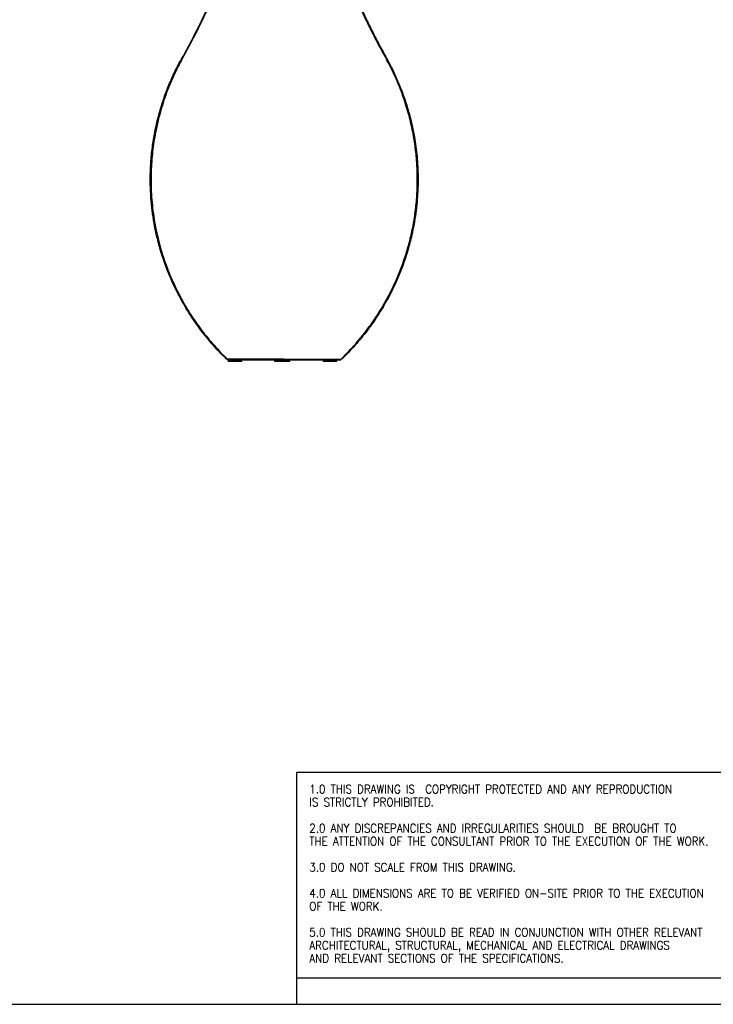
# Model space of a CAD drawing. Header units: millimetres. Extents: x 100 to 8276, y 196 to 5919.
# Tile 2 of 4: x 4188 to 6813, y 196 to 3922. Entities that reach past the tile are written whole.
import ezdxf

# ---------------------------------------------------------------- set-up
doc = ezdxf.new("R2010")
doc.units = ezdxf.units.MM
doc.header["$LTSCALE"] = 20
doc.linetypes.add('SLD-Solido', pattern=[0])
doc.layers.add('NOTE', color=3, linetype='SLD-Solido')
doc.layers.add('SCHIZZI', color=9, linetype='Continuous')
doc.styles.add('SLDTEXTSTYLE1', font='romans__.ttf', dxfattribs={"width": 0.893})

msp = doc.modelspace()

# ---------------------------------------------------------------- linework, layer by layer
for p, q in [((4799.83, 3768.48), (4799.82, 3768.45)), ((4799.83, 3768.48), (4799.85, 3768.52)), ((5577.68, 3768.52), (5577.7, 3768.49)), ((5577.72, 3768.45), (5577.7, 3768.49)), ((5580.7, 3768.48), (5580.68, 3768.52)), ((5580.68, 3768.52), (5580.7, 3768.49)), ((5580.72, 3768.45), (5580.7, 3768.49)), ((5580.7, 3768.48), (5580.72, 3768.45)), ((4682.01, 3326.83), (4685.01, 3326.83)), ((4682.02, 3327.83), (4685.02, 3327.83)), ((4682.03, 3328.83), (4685.03, 3328.83)), ((4685.01, 3326.83), (4687.02, 3327.83)), ((4687.02, 3327.83), (4685.03, 3328.83)), ((5690.52, 3327.83), (5692.51, 3328.83)), ((5692.51, 3328.83), (5690.52, 3327.83)), ((5692.53, 3326.83), (5690.52, 3327.83)), ((5690.52, 3327.83), (5692.53, 3326.83)), ((5695.51, 3328.84), (5692.51, 3328.84)), ((5695.52, 3327.84), (5692.52, 3327.84)), ((5695.53, 3326.84), (5692.53, 3326.84)), ((5406.63, 2637.89), (5417.89, 2649.26)), ((5416.48, 2647.51), (5416.48, 2647.51)), ((5418.06, 2649.09), (5418.06, 2649.09)), ((5418.06, 2649.09), (5418.06, 2649.09)), ((5418.06, 2649.09), (5418.06, 2649.09)), ((5418.06, 2649.09), (5418.06, 2649.09)), ((5418.06, 2649.09), (5418.06, 2649.09)), ((5418.06, 2649.09), (5418.06, 2649.09)), ((5418.06, 2649.09), (5418.06, 2649.09)), ((5418.06, 2649.09), (5418.06, 2649.09)), ((5419.09, 2650.11), (5419.09, 2650.11)), ((5419.31, 2650.33), (5419.11, 2650.13)), ((5419.11, 2650.13), (5419.11, 2650.13)), ((5419.11, 2650.13), (5419.11, 2650.13)), ((5419.55, 2650.57), (5419.55, 2650.57)), ((5420.68, 2651.71), (5420.68, 2651.71)), ((5420.79, 2651.81), (5420.79, 2651.81)), ((5421.46, 2652.49), (5421.46, 2652.49)), ((5421.71, 2652.74), (5421.71, 2652.74)), ((5422.18, 2653.22), (5422.18, 2653.22)), ((5422.91, 2653.95), (5422.62, 2653.66)), ((5422.85, 2653.89), (5422.85, 2653.89)), ((5423.2, 2654.25), (5423.2, 2654.25)), ((5423.2, 2654.25), (5423.2, 2654.25)), ((5423.24, 2654.29), (5423.24, 2654.29)), ((5423.55, 2654.6), (5423.55, 2654.6)), ((5424.22, 2655.28), (5424.22, 2655.28)), ((5424.26, 2655.32), (5424.26, 2655.32)), ((5424.26, 2655.32), (5424.26, 2655.32)), ((5424.26, 2655.32), (5424.26, 2655.32)), ((5424.26, 2655.32), (5424.26, 2655.32)), ((5424.26, 2655.32), (5424.26, 2655.32)), ((5424.26, 2655.32), (5424.26, 2655.32)), ((5424.3, 2655.37), (5424.3, 2655.37)), ((5425.93, 2657.02), (5425.93, 2657.02)), ((4972.38, 2639.42), (4970.91, 2637.89)), ((5188.77, 2637.89), (4973.91, 2637.89)), ((4974.5, 2635.52), (4974.5, 2637.89)), ((4974.5, 2635.52), (5403.5, 2635.52)), ((4978.37, 2629.52), (4978.37, 2635.52)), ((4978.66, 2629.52), (4978.37, 2629.52)), ((4984.7, 2629.52), (4978.66, 2629.52)), ((5022.7, 2629.52), (4984.7, 2629.52)), ((5028.66, 2629.52), (5022.7, 2629.52)), ((5028.66, 2629.52), (5028.66, 2635.52)), ((5153.81, 2629.52), (5153.81, 2635.52)), ((5154.09, 2629.52), (5153.81, 2629.52)), ((5160.14, 2629.52), (5154.09, 2629.52)), ((5160.29, 2629.52), (5160.14, 2629.52)), ((5160.29, 2629.52), (5160.29, 2635.52)), ((5160.58, 2629.52), (5160.29, 2629.52)), ((5166.62, 2629.52), (5160.58, 2629.52)), ((5204.62, 2629.52), (5166.62, 2629.52)), ((5188.77, 2637.89), (5403.63, 2637.89)), ((5210.58, 2629.52), (5204.62, 2629.52)), ((5210.58, 2629.52), (5210.58, 2635.52)), ((5337.18, 2629.52), (5337.18, 2635.52)), ((5337.46, 2629.52), (5337.18, 2629.52)), ((5343.51, 2629.52), (5337.46, 2629.52)), ((5381.51, 2629.52), (5343.51, 2629.52)), ((5387.46, 2629.52), (5381.51, 2629.52)), ((5387.46, 2629.52), (5387.46, 2635.52)), ((5403.5, 2635.52), (5403.5, 2637.89)), ((5406.63, 2637.89), (5405.15, 2639.42)), ((5406.63, 2637.89), (5406.63, 2637.89)), ((5406.63, 2637.89), (5406.63, 2637.89))]:
    msp.add_line(p, q)
at = {"flags": 128}
for points in [[(5419.76, 2650.78), (5419.75, 2650.78), (5419.75, 2650.77), (5419.75, 2650.77), (5419.75, 2650.77), (5419.74, 2650.77), (5419.74, 2650.77), (5419.74, 2650.76), (5419.74, 2650.76)], [(5419.84, 2650.87), (5419.85, 2650.87), (5419.85, 2650.87), (5419.85, 2650.87), (5419.85, 2650.88), (5419.85, 2650.88), (5419.86, 2650.88), (5419.86, 2650.88), (5419.86, 2650.88)], [(5421.17, 2652.2), (5421.17, 2652.19), (5421.16, 2652.19), (5421.16, 2652.19), (5421.16, 2652.19), (5421.16, 2652.19), (5421.16, 2652.18), (5421.15, 2652.18), (5421.15, 2652.18)], [(5422.54, 2653.58), (5422.54, 2653.58), (5422.54, 2653.58), (5422.54, 2653.58), (5422.53, 2653.57), (5422.53, 2653.57), (5422.53, 2653.57), (5422.53, 2653.57), (5422.53, 2653.56)], [(5422.62, 2653.66), (5422.62, 2653.66), (5422.63, 2653.67), (5422.63, 2653.67), (5422.63, 2653.67), (5422.63, 2653.67), (5422.64, 2653.67), (5422.64, 2653.68), (5422.64, 2653.68)]]:
    msp.add_lwpolyline(points, dxfattribs=at)
for centre, radius, start, end in [((5625.29, 3317.34), 943.33, 179.36263, 179.42337), ((5625.29, 3317.34), 943.33, 179.30189, 179.36263), ((5625.29, 3317.34), 940.33, 179.36059, 179.42153), ((5625.29, 3317.34), 940.33, 179.29966, 179.36059), ((4752.25, 3317.34), 943.33, 314.89516, 315.42923), ((4752.25, 3317.34), 943.33, 314.89516, 315.42923), ((4752.25, 3317.34), 943.33, 314.89516, 315.42918), ((4752.25, 3317.34), 943.33, 314.89516, 315.42918), ((4752.25, 3317.34), 943.33, 314.89516, 315.42923), ((4752.25, 3317.34), 943.33, 314.89516, 315.42918), ((4752.25, 3317.34), 943.33, 314.89516, 315.33781), ((4752.25, 3317.34), 943.33, 314.89516, 315.33781), ((4752.25, 3317.34), 943.33, 314.89516, 314.98505), ((4752.25, 3317.34), 943.33, 314.89516, 314.98505), ((4752.25, 3317.34), 943.33, 314.89516, 314.98353), ((4752.25, 3317.34), 943.33, 314.98353, 315.12028), ((4752.25, 3317.34), 943.33, 314.98505, 315.42918), ((4752.25, 3317.34), 943.33, 314.98505, 315.42918), ((4752.25, 3317.34), 943.33, 315.12028, 315.20866), ((4752.25, 3317.34), 943.33, 315.12921, 315.42549), ((4752.25, 3317.34), 943.33, 315.20866, 315.34079), ((4752.25, 3317.34), 943.33, 315.33781, 315.42918), ((4752.25, 3317.34), 943.33, 315.33781, 315.42918), ((4752.25, 3317.34), 943.33, 315.34079, 315.42923), ((4752.25, 3317.34), 943.33, 315.36755, 315.42549)]:
    msp.add_arc(centre, radius, start, end)
for major_axis, ratio, start_param, end_param in [((664.92, -664.91), 0.9999917, 0.7965607, 0.7976242), ((664.92, 664.92), 0.9999917, 5.5078809, 5.5089445), ((667.04, -667.04), 0.9999917, 0.7965252, 0.7975853), ((667.04, 667.04), 0.9999917, 5.508909, 5.5099691), ((667.04, -667.04), 0.9999917, 0.7954651, 0.7965252), ((667.04, 667.04), 0.9999917, 5.5078488, 5.508909), ((874.68, 353.29), 0.9999981, 5.109726, 5.1127903), ((874.68, 353.29), 0.9999981, 5.1097261, 5.1122378), ((874.68, 353.29), 0.9999982, 5.1120889, 5.1214756), ((-353.28, 874.68), 0.9999982, 3.5412965, 3.5450542), ((874.68, 353.29), 0.9999982, 5.1120889, 5.1143165), ((-353.28, 874.68), 0.9999983, 3.5412966, 3.5435242), ((-353.29, 874.68), 0.9999954, 3.5426517, 3.5426824), ((874.68, 353.29), 0.9999965, 5.1134759, 5.1147052), ((874.68, 353.29), 0.999996, 5.1135809, 5.1136135), ((-353.28, 874.68), 0.9999959, 3.5428201, 3.5439376), ((874.68, 353.29), 0.9999981, 5.1137271, 5.1143972), ((-353.29, 874.68), 0.999995, 3.5438822, 3.5439118), ((874.68, 353.29), 0.9999954, 5.1147014, 5.114731), ((874.68, 353.29), 0.9999964, 5.118819, 5.1195838), ((-353.28, 874.68), 0.9999956, 3.5480256, 3.5480582), ((874.68, 353.29), 0.9999971, 5.1190444, 5.1203443), ((-353.29, 874.68), 0.9999945, 3.5482511, 3.5482796), ((-353.28, 874.68), 0.9999982, 3.5485819, 3.5506546), ((-353.28, 874.68), 0.9999956, 3.5492952, 3.5493248), ((-353.29, 874.68), 0.9999948, 3.549551, 3.5495787), ((874.68, 353.29), 0.9999981, 5.1211117, 5.123931), ((-353.28, 874.68), 0.9999982, 3.5506547, 3.5506832), ((874.68, 353.29), 0.9999981, 5.1214677, 5.123931)]:
    msp.add_ellipse((4752.25, 3317.34), major_axis=major_axis, ratio=ratio, start_param=start_param, end_param=end_param)
for points, knots in [([(5152.77, 5158.49), (5153.44, 5094.95), (5151.92, 5031.94), (5144.72, 4906.93), (5139.03, 4844.94), (5123.6, 4721.94), (5113.86, 4660.94), (5096.25, 4570.15), (5089.89, 4540.02), (5079.59, 4494.99), (5076.03, 4480.01), (5070.51, 4457.59), (5068.64, 4450.12), (5064.84, 4435.2), (5062.9, 4427.75), (5045.26, 4360.92), (5027.85, 4302.91), (4989.82, 4189.46), (4969.2, 4134.03), (4924.95, 4025.58), (4901.33, 3972.57), (4851.21, 3868.84), (4824.72, 3818.13), (4796.86, 3768.52)], [0, 0, 0, 0, 0.125, 0.125, 0.25, 0.25, 0.375, 0.375, 0.4375, 0.4375, 0.46875, 0.46875, 0.484375, 0.484375, 0.5, 0.5, 0.625, 0.625, 0.75, 0.75, 0.875, 0.875, 1, 1, 1, 1]), ([(4799.85, 3768.52), (4808.73, 3784.54), (4826.49, 3816.57), (4852.13, 3865.7), (4877.05, 3915.69), (4901.14, 3966.61), (4924.39, 4018.44), (4946.84, 4071.38), (4968.44, 4125.43), (4989.15, 4180.59), (5008.84, 4236.64), (5027.47, 4293.57), (5045.01, 4351.34), (5061.33, 4409.65), (5076.41, 4468.44), (5090.23, 4527.66), (5102.84, 4587.61), (5114.19, 4648.22), (5124.25, 4709.47), (5133.05, 4771.68), (5140.52, 4834.81), (5146.59, 4898.82), (5151.22, 4963.27), (5154.31, 5028.12), (5156.01, 5093.29), (5155.85, 5136.76), (5155.77, 5158.49)], [0, 0, 0, 0, 0.040481, 0.0809672, 0.1214477, 0.1621356, 0.2028295, 0.2435169, 0.2849181, 0.3263264, 0.367727, 0.4094076, 0.4510962, 0.4927761, 0.5341225, 0.5754776, 0.6168234, 0.6585057, 0.7001976, 0.7418793, 0.7846878, 0.8275074, 0.8703156, 0.9135398, 0.9567759, 1, 1, 1, 1]), ([(5221.77, 5158.49), (5221.68, 5138.4), (5221.51, 5098.23), (5222.91, 5037.99), (5225.53, 4977.66), (5229.49, 4917.31), (5234.77, 4856.99), (5241.4, 4796.4), (5249.42, 4735.61), (5258.83, 4674.69), (5269.58, 4614.02), (5281.66, 4553.68), (5295.06, 4493.72), (5309.72, 4434.29), (5325.61, 4375.45), (5342.71, 4317.24), (5361.02, 4259.6), (5380.5, 4202.57), (5401.14, 4146.19), (5423, 4090.24), (5446.07, 4034.77), (5470.33, 3979.82), (5495.64, 3925.66), (5521.99, 3872.36), (5549.27, 3819.83), (5568.21, 3785.62), (5577.68, 3768.52)], [0, 0, 0, 0, 0.0399523, 0.079914, 0.1198664, 0.1601588, 0.2004608, 0.2407534, 0.282096, 0.3234485, 0.3647914, 0.40648, 0.4481782, 0.4898674, 0.5316567, 0.5734549, 0.6152448, 0.6573343, 0.699432, 0.7415221, 0.7844701, 0.8274258, 0.8703744, 0.9135804, 0.9567934, 1, 1, 1, 1]), ([(5224.77, 5158.49), (5224.68, 5138.4), (5224.51, 5098.23), (5225.91, 5037.99), (5228.53, 4977.66), (5232.49, 4917.31), (5237.77, 4856.99), (5244.4, 4796.4), (5252.42, 4735.61), (5261.83, 4674.69), (5272.58, 4614.02), (5284.67, 4553.68), (5298.06, 4493.72), (5312.72, 4434.29), (5328.61, 4375.45), (5345.71, 4317.24), (5364.02, 4259.6), (5383.5, 4202.57), (5404.14, 4146.19), (5426, 4090.24), (5449.07, 4034.77), (5473.33, 3979.82), (5498.64, 3925.66), (5524.99, 3872.36), (5552.27, 3819.83), (5571.21, 3785.62), (5580.68, 3768.52)], [0, 0, 0, 0, 0.0399523, 0.079914, 0.1198664, 0.1601588, 0.2004608, 0.2407534, 0.282096, 0.3234485, 0.3647914, 0.40648, 0.4481782, 0.4898674, 0.5316567, 0.5734549, 0.6152448, 0.6573343, 0.699432, 0.7415221, 0.7844701, 0.8274258, 0.8703744, 0.9135804, 0.9567934, 1, 1, 1, 1]), ([(5580.68, 3768.52), (5571.8, 3784.54), (5554.04, 3816.57), (5528.4, 3865.7), (5503.48, 3915.69), (5479.39, 3966.61), (5456.15, 4018.44), (5433.7, 4071.38), (5412.1, 4125.43), (5391.39, 4180.59), (5371.7, 4236.64), (5353.06, 4293.57), (5335.53, 4351.34), (5319.21, 4409.65), (5304.13, 4468.44), (5290.31, 4527.66), (5277.7, 4587.61), (5266.35, 4648.22), (5256.28, 4709.47), (5247.48, 4771.68), (5240.02, 4834.81), (5233.94, 4898.82), (5229.32, 4963.27), (5226.22, 5028.12), (5224.53, 5093.29), (5224.69, 5136.76), (5224.77, 5158.49)], [0, 0, 0, 0, 0.04048101, 0.08096723, 0.12144773, 0.16213564, 0.20282952, 0.24351686, 0.28491811, 0.32632641, 0.36772702, 0.40940756, 0.45109616, 0.49277605, 0.53412249, 0.57547759, 0.61682345, 0.65850568, 0.70019755, 0.74187931, 0.78468782, 0.82750742, 0.87031559, 0.91353982, 0.95677587, 1, 1, 1, 1]), ([(4682.03, 3328.83), (4682.28, 3348.9), (4683.16, 3368.78), (4686.14, 3408.19), (4688.24, 3427.72), (4693.61, 3466.43), (4696.89, 3485.62), (4704.6, 3523.66), (4709.03, 3542.51), (4715.28, 3565.87), (4716.56, 3570.54), (4719.21, 3579.83), (4720.56, 3584.46), (4724.71, 3598.25), (4727.59, 3607.34), (4736.62, 3634.34), (4743.1, 3651.95), (4756.97, 3686.44), (4764.35, 3703.32), (4779.95, 3736.4), (4788.18, 3752.59), (4796.82, 3768.45)], [0, 0, 0, 0, 0.125, 0.125, 0.25, 0.25, 0.375, 0.375, 0.5, 0.5, 0.53125, 0.53125, 0.5625, 0.5625, 0.625, 0.625, 0.75, 0.75, 0.875, 0.875, 1, 1, 1, 1]), ([(4799.82, 3768.45), (4793.95, 3757.38), (4782.21, 3735.22), (4766.03, 3700.54), (4750.89, 3664.57), (4737, 3627.2), (4724.47, 3588.52), (4713.99, 3550.63), (4705.4, 3513.76), (4698.53, 3478.11), (4692.94, 3441.67), (4688.77, 3404.51), (4685.94, 3366.76), (4685.33, 3341.47), (4685.03, 3328.83)], [0, 0, 0, 0, 0.0870774, 0.1742016, 0.2612696, 0.3504428, 0.4396797, 0.528842, 0.6063099, 0.6838288, 0.7612916, 0.8408413, 0.9204529, 1, 1, 1, 1]), ([(5692.51, 3328.83), (5692.29, 3339.08), (5691.84, 3359.56), (5689.91, 3390.27), (5687.05, 3420.91), (5683.13, 3451.69), (5678.19, 3482.44), (5672.2, 3513.18), (5665.22, 3543.59), (5656.85, 3575.23), (5646.95, 3607.88), (5635.41, 3641.37), (5622.69, 3674.27), (5608.79, 3706.49), (5593.85, 3738.08), (5583.1, 3758.33), (5577.72, 3768.45)], [0, 0, 0, 0, 0.06445424, 0.12890868, 0.19390882, 0.25890943, 0.32558225, 0.39225582, 0.45947434, 0.52669381, 0.60478173, 0.68291797, 0.76101243, 0.84065868, 0.92034719, 1, 1, 1, 1]), ([(5580.72, 3768.45), (5586.58, 3757.4), (5598.29, 3735.28), (5614.47, 3700.61), (5629.47, 3664.99), (5643.33, 3627.79), (5655.89, 3589.13), (5666.5, 3550.84), (5675.13, 3513.76), (5682.01, 3478.11), (5687.6, 3441.67), (5691.77, 3404.51), (5694.6, 3366.76), (5695.2, 3341.47), (5695.51, 3328.84)], [0, 0, 0, 0, 0.0869209, 0.1738393, 0.2612697, 0.3477194, 0.4382826, 0.5288425, 0.6063104, 0.6838292, 0.7612919, 0.8408415, 0.920453, 1, 1, 1, 1]), ([(5695.51, 3328.84), (5695.17, 3342.5), (5694.49, 3369.84), (5691.22, 3410.76), (5686.33, 3451.21), (5679.58, 3491.98), (5670.97, 3532.78), (5660.92, 3571.71), (5649.96, 3607.88), (5638.41, 3641.37), (5625.69, 3674.27), (5611.79, 3706.49), (5596.85, 3738.08), (5586.1, 3758.33), (5580.72, 3768.45)], [0, 0, 0, 0, 0.08603003, 0.17206083, 0.25890088, 0.3441042, 0.43538907, 0.5266771, 0.60476778, 0.68290678, 0.76100399, 0.84065305, 0.92034438, 1, 1, 1, 1]), ([(4685.01, 3326.83), (4684.98, 3322.37), (4684.93, 3313.45), (4685.09, 3300.06), (4685.42, 3286.67), (4685.8, 3277.75), (4685.99, 3273.29)], [0, 0, 0, 0, 0.2497483, 0.4995971, 0.7497482, 1, 1, 1, 1]), ([(5691.55, 3273.29), (5691.74, 3277.74), (5692.12, 3286.65), (5692.45, 3300.03), (5692.61, 3313.43), (5692.56, 3322.37), (5692.53, 3326.83)], [0, 0, 0, 0, 0.2497486, 0.4995975, 0.7497482, 1, 1, 1, 1]), ([(5695.53, 3326.84), (5695.55, 3322.37), (5695.61, 3313.45), (5695.44, 3300.06), (5695.12, 3286.67), (5694.74, 3277.75), (5694.55, 3273.29)], [0, 0, 0, 0, 0.24974828, 0.49959712, 0.74974818, 1, 1, 1, 1]), ([(5694.55, 3273.29), (5694.74, 3277.74), (5695.12, 3286.65), (5695.45, 3300.03), (5695.61, 3313.43), (5695.56, 3322.37), (5695.53, 3326.84)], [0, 0, 0, 0, 0.2497486, 0.4995975, 0.7497482, 1, 1, 1, 1]), ([(4970.91, 2637.89), (4951.78, 2656.31), (4933.28, 2675.68), (4897.6, 2716.45), (4880.42, 2737.85), (4847.5, 2782.85), (4831.75, 2806.45), (4813.09, 2837.5), (4809.4, 2843.79), (4803.96, 2853.34), (4802.16, 2856.54), (4798.58, 2862.99), (4796.8, 2866.24), (4788.02, 2882.52), (4781.28, 2895.75), (4761.9, 2936.14), (4750.12, 2963.96), (4729.02, 3021.51), (4719.71, 3051.25), (4709.79, 3089.76), (4707.89, 3097.54), (4704.29, 3113.13), (4702.59, 3120.96), (4697.79, 3144.52), (4694.98, 3160.33), (4687.75, 3208.14), (4684.52, 3240.47), (4682.99, 3273.29)], [0, 0, 0, 0, 0.125, 0.125, 0.25, 0.25, 0.375, 0.375, 0.40625, 0.40625, 0.421875, 0.421875, 0.4375, 0.4375, 0.5, 0.5, 0.625, 0.625, 0.75, 0.75, 0.78125, 0.78125, 0.8125, 0.8125, 0.875, 0.875, 1, 1, 1, 1]), ([(4685.99, 3273.29), (4686.84, 3259.16), (4688.53, 3230.87), (4693.46, 3188.85), (4700.16, 3146.82), (4708.84, 3104.99), (4719.42, 3063.51), (4731.58, 3023.47), (4745.16, 2984.96), (4759.98, 2947.98), (4776.25, 2911.85), (4793.92, 2876.64), (4812.92, 2842.42), (4833.04, 2809.46), (4854.19, 2777.78), (4876.3, 2747.38), (4899.39, 2718.14), (4923.4, 2690.11), (4948.23, 2663.17), (4965.35, 2646.32), (4973.91, 2637.89)], [0, 0, 0, 0, 0.0544469, 0.1089489, 0.1633995, 0.2197848, 0.2762253, 0.3326179, 0.3869801, 0.4413831, 0.4957519, 0.5514, 0.6070827, 0.6627369, 0.7185236, 0.7743371, 0.8301286, 0.8867438, 0.943381, 1, 1, 1, 1]), ([(5403.63, 2637.89), (5414.2, 2648.35), (5435.36, 2669.29), (5465.76, 2703.23), (5492.75, 2736.27), (5516.44, 2768.05), (5537.14, 2798.17), (5556.97, 2829.57), (5576.01, 2862.55), (5594.1, 2897.07), (5611.14, 2933.22), (5626.81, 2970.49), (5639.61, 3005.02), (5649.9, 3036.32), (5658.14, 3064.21), (5665.59, 3092.66), (5672.21, 3121.63), (5677.97, 3151.08), (5682.85, 3181.04), (5686.77, 3211.46), (5689.8, 3242.28), (5690.97, 3262.96), (5691.55, 3273.29)], [0, 0, 0, 0, 0.07006506, 0.1401648, 0.21022082, 0.26382854, 0.31743506, 0.37142236, 0.42540818, 0.4808678, 0.53632553, 0.59213939, 0.64727264, 0.68594415, 0.72463057, 0.76330039, 0.80239269, 0.84150265, 0.88059347, 0.92038909, 0.96020529, 1, 1, 1, 1]), ([(5694.55, 3273.29), (5693.7, 3259.2), (5692.02, 3231.01), (5687.1, 3188.98), (5680.5, 3147.59), (5672.91, 3110.8), (5665.02, 3078.62), (5657.24, 3050.62), (5647.49, 3019.33), (5635.41, 2985.04), (5620.59, 2948.06), (5604.49, 2912.3), (5586.91, 2877.21), (5567.94, 2842.96), (5547.61, 2809.64), (5526.34, 2777.78), (5504.23, 2747.38), (5481.15, 2718.14), (5457.14, 2690.11), (5432.31, 2663.17), (5415.19, 2646.32), (5406.63, 2637.89)], [0, 0, 0, 0, 0.05428704, 0.10857494, 0.16339854, 0.21713316, 0.2556245, 0.29413257, 0.33262556, 0.38687603, 0.4411284, 0.49575797, 0.54960306, 0.60617118, 0.66274113, 0.71852705, 0.77433994, 0.83013068, 0.88674525, 0.94338173, 1, 1, 1, 1]), ([(5424.17, 2655.6), (5428.84, 2660.26), (5444.07, 2675.45), (5468.74, 2703.28), (5495.76, 2736.26), (5519.44, 2768.06), (5540.15, 2798.16), (5559.97, 2829.57), (5579.01, 2862.55), (5597.1, 2897.08), (5614.14, 2933.22), (5629.81, 2970.49), (5642.61, 3005.02), (5652.9, 3036.32), (5661.14, 3064.21), (5668.59, 3092.66), (5675.21, 3121.63), (5680.97, 3151.08), (5685.85, 3181.04), (5689.77, 3211.46), (5692.8, 3242.28), (5693.97, 3262.96), (5694.55, 3273.29)], [0, 0, 0, 0, 0.0323281, 0.1052725, 0.1781714, 0.2339546, 0.2897364, 0.3459146, 0.4020911, 0.4598013, 0.5175095, 0.5755883, 0.6329589, 0.6731997, 0.713456, 0.7536951, 0.7943737, 0.8350708, 0.8757479, 0.9171585, 0.9585904, 1, 1, 1, 1]), ([(5418.16, 2649.19), (5418.09, 2649.12), (5417.99, 2649.01), (5417.93, 2648.95), (5418.04, 2649.07), (5418.58, 2649.6), (5418.95, 2649.97), (5419.06, 2650.08)], [0, 0, 0, 0, 0.17822575, 0.26691378, 0.60412433, 0.88665685, 1, 1, 1, 1]), ([(5418.97, 2649.99), (5418.7, 2649.72), (5418.17, 2649.19), (5417.93, 2648.95), (5418.01, 2649.04), (5418.31, 2649.34), (5418.74, 2649.76), (5419.17, 2650.19), (5419.46, 2650.48), (5419.55, 2650.57)], [0, 0, 0, 0, 0.2324274, 0.4612372, 0.6340503, 0.7522052, 0.8518774, 0.951786, 1, 1, 1, 1]), ([(5418.06, 2649.09), (5418.1, 2649.13), (5418.18, 2649.21), (5418.62, 2649.64), (5419.03, 2650.05), (5419.11, 2650.13)], [0, 0, 0, 0, 0.4467084, 0.8961186, 1, 1, 1, 1]), ([(5419.74, 2650.76), (5419.67, 2650.69), (5419.52, 2650.54), (5419.33, 2650.35), (5419.16, 2650.18), (5419.02, 2650.04), (5418.97, 2649.99), (5419.11, 2650.13), (5419.46, 2650.48), (5419.72, 2650.74), (5419.79, 2650.81)], [0, 0, 0, 0, 0.0603664, 0.1209096, 0.1792922, 0.2708684, 0.417382, 0.6632986, 0.9045222, 1, 1, 1, 1]), ([(5419.55, 2650.57), (5419.43, 2650.45), (5419.15, 2650.17), (5419.07, 2650.09), (5419.03, 2650.05)], [0, 0, 0, 0, 0.4336417, 1, 1, 1, 1]), ([(5419.04, 2650.06), (5419.04, 2650.06), (5419.03, 2650.05), (5419.12, 2650.14), (5419.16, 2650.18)], [0, 0, 0, 0, 0.5917972, 1, 1, 1, 1]), ([(5420.67, 2651.69), (5420.61, 2651.64), (5420.52, 2651.55), (5420.35, 2651.37), (5420.14, 2651.16), (5419.94, 2650.96), (5419.82, 2650.84), (5419.76, 2650.78)], [0, 0, 0, 0, 0.3601063, 0.642999, 0.7953968, 0.9003033, 1, 1, 1, 1]), ([(5419.86, 2650.88), (5420.04, 2651.07), (5420.38, 2651.4), (5420.82, 2651.84), (5421.22, 2652.25), (5421.5, 2652.53), (5421.63, 2652.66), (5421.69, 2652.72)], [0, 0, 0, 0, 0.1817876, 0.3355975, 0.4890311, 0.7711781, 1, 1, 1, 1]), ([(5422.53, 2653.56), (5422.33, 2653.37), (5421.98, 2653.02), (5421.53, 2652.56), (5421.14, 2652.17), (5420.86, 2651.89), (5420.73, 2651.76), (5420.67, 2651.69)], [0, 0, 0, 0, 0.190529, 0.3372841, 0.4839737, 0.7404293, 1, 1, 1, 1]), ([(5421.71, 2652.74), (5421.63, 2652.66), (5421.45, 2652.48), (5421.27, 2652.3), (5421.17, 2652.2)], [0, 0, 0, 0, 0.4625798, 1, 1, 1, 1]), ([(5421.69, 2652.72), (5421.75, 2652.79), (5421.85, 2652.89), (5422.04, 2653.08), (5422.23, 2653.27), (5422.42, 2653.45), (5422.55, 2653.59), (5422.62, 2653.66)], [0, 0, 0, 0, 0.4351355, 0.6693566, 0.7786526, 0.8891016, 1, 1, 1, 1]), ([(5424.16, 2655.22), (5424.21, 2655.27), (5424.37, 2655.43), (5424.38, 2655.44), (5424.1, 2655.16), (5423.66, 2654.71), (5423.1, 2654.15), (5422.72, 2653.76), (5422.54, 2653.58)], [0, 0, 0, 0, 0.1346263, 0.406453, 0.5707501, 0.7362744, 0.8777238, 1, 1, 1, 1]), ([(5423.05, 2654.09), (5423.01, 2654.06), (5422.94, 2653.98), (5422.78, 2653.82), (5422.65, 2653.69), (5422.57, 2653.6)], [0, 0, 0, 0, 0.2777884, 0.5555066, 1, 1, 1, 1]), ([(5422.64, 2653.68), (5422.71, 2653.75), (5422.84, 2653.88), (5423.02, 2654.07), (5423.18, 2654.23), (5423.32, 2654.36), (5423.35, 2654.4), (5423.29, 2654.34), (5423.13, 2654.18), (5423.1, 2654.15)], [0, 0, 0, 0, 0.0877189, 0.1756299, 0.2614139, 0.3941528, 0.5967691, 0.92079, 1, 1, 1, 1]), ([(5423.22, 2654.27), (5423.41, 2654.46), (5423.84, 2654.89), (5424.19, 2655.25), (5424.24, 2655.3), (5424.26, 2655.32)], [0, 0, 0, 0, 0.2934602, 0.6521016, 1, 1, 1, 1]), ([(5424.3, 2655.36), (5424.32, 2655.38), (5424.35, 2655.41), (5424.36, 2655.42), (5424.37, 2655.43), (5424.37, 2655.43), (5424.37, 2655.43), (5424.37, 2655.43), (5424.37, 2655.43), (5424.36, 2655.42), (5424.32, 2655.38), (5424.04, 2655.1), (5423.61, 2654.66), (5423.27, 2654.32), (5423.24, 2654.29)], [0, 0, 0, 0, 0.1077892, 0.1616237, 0.1885351, 0.2019902, 0.2087176, 0.2103995, 0.217127, 0.2440391, 0.3518382, 0.6615402, 0.9679414, 1, 1, 1, 1]), ([(5423.41, 2654.45), (5423.48, 2654.53), (5423.62, 2654.67), (5423.86, 2654.91), (5423.99, 2655.04), (5424.06, 2655.12)], [0, 0, 0, 0, 0.2800226, 0.560181, 1, 1, 1, 1])]:
    msp.add_open_spline(points, degree=3, knots=knots)
for points in [[(4796.82, 3768.45), (4796.82, 3768.47), (4796.83, 3768.48), (4796.84, 3768.49)], [(4796.86, 3768.52), (4796.85, 3768.51), (4796.84, 3768.5), (4796.84, 3768.49)], [(4682.99, 3273.29), (4682.16, 3291.12), (4681.83, 3308.97), (4682.01, 3326.83)]]:
    msp.add_open_spline(points, degree=3)
at = {"layer": 'SCHIZZI', "color": 7}
for p, q in [((5235.98, 1074.11), (5235.98, 295.91)), ((5235.98, 1074.11), (8275.83, 1074.11)), ((5235.98, 295.91), (5235.98, 196.2)), ((5235.98, 295.91), (8275.88, 295.91)), ((100, 196.2), (8275.89, 196.2))]:
    msp.add_line(p, q, dxfattribs=at)

# ---------------------------------------------------------------- texts
at = {"layer": 'NOTE', "color": 7, "char_height": 31.9059, "attachment_point": 1, "style": 'SLDTEXTSTYLE1'}
for s, insert in [('1.0 THIS DRAWING IS  COPYRIGHT PROTECTED AND ANY REPRODUCTION', (5284.06, 1026.38)), ('IS STRICTLY PROHIBITED.', (5284.06, 977.13)), ('2.0 ANY DISCREPANCIES AND IRREGULARITIES SHOULD  BE BROUGHT TO ', (5284.06, 878.64)), ('THE ATTENTION OF THE CONSULTANT PRIOR TO THE EXECUTION OF THE WORK.', (5284.06, 829.4)), ('3.0 DO NOT SCALE FROM THIS DRAWING.', (5284.06, 730.91)), ('4.0 ALL DIMENSIONS ARE TO BE VERIFIED ON-SITE PRIOR TO THE EXECUTION ', (5284.06, 632.43)), ('OF THE WORK.', (5284.06, 583.18)), ('5.0 THIS DRAWING SHOULD BE READ IN CONJUNCTION WITH OTHER RELEVANT ', (5284.06, 484.69)), ('ARCHITECTURAL, STRUCTURAL, MECHANICAL AND ELECTRICAL DRAWINGS ', (5284.06, 435.45)), ('AND RELEVANT SECTIONS OF THE SPECIFICATIONS.', (5284.06, 386.21))]:
    msp.add_mtext(s, dxfattribs=dict(at, insert=insert))

doc.saveas('drawing.dxf')
